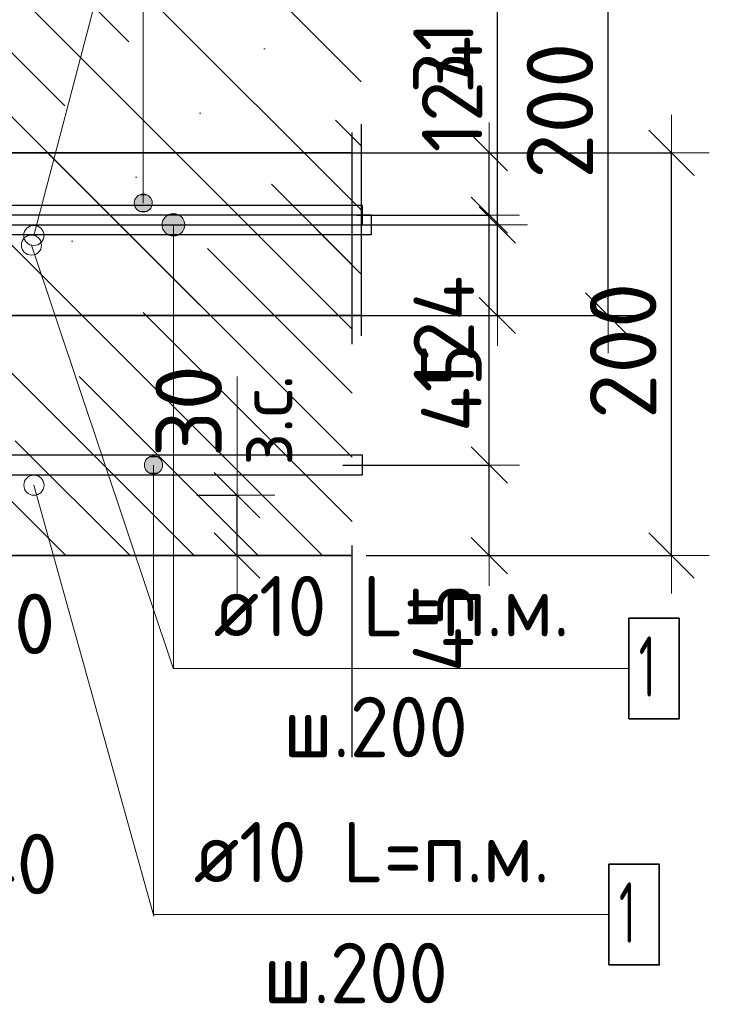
# Model space of a CAD drawing. Header units: metres. Extents: x -38 to 93, y -15 to 21.
# Tile 112 of 194: x 72.453 to 72.795, y 4.147 to 4.635. Entities that reach past the tile are written whole.
import ezdxf

# ---------------------------------------------------------------- set-up
doc = ezdxf.new("R2010")
doc.units = ezdxf.units.M
doc.header["$PDMODE"] = 65
doc.linetypes.add('______4', pattern=[0.135, 0.105, -0.03])
for name, color, linetype, lineweight in [('XR$3$Арм. стержнями верхней зоны', 180, 'Continuous', 35), ('XR$3$Арм. стержнями нижней зоны', 180, 'Continuous', 35), ('XR$3$Арм.стержн. Арматура края', 96, 'Continuous', 35), ('XR$3$ВК__отв в полу 1-2 эт', 220, 'Continuous', 25), ('XR$3$Размерная линия (1)', 7, 'Continuous', 13), ('XR$3$Размерная линия_ общее', 7, 'Continuous', 13), ('XR$5$Арм. стержнями нижней зоны', 180, 'Continuous', 35), ('XR$5$Арм.стержн. Арматура края', 96, 'Continuous', 35), ('XR$5$Размерная линия (1)', 7, 'Continuous', 13), ('XR$5$Размерная линия_ общее', 7, 'Continuous', 13)]:
    doc.layers.add(name, color=color, linetype=linetype, lineweight=lineweight)
doc.styles.add('ISOCPEUR', font='txt')
doc.dimstyles.new('DIMSTYLE_10', dxfattribs={"dimtxt": 0.033, "dimasz": 0.0375, "dimexe": 0, "dimexo": 0, "dimgap": 0.0165, "dimtad": 2, "dimdec": 0, "dimlfac": 1000, "dimrnd": 1, "dimzin": 12, "dimdsep": 46, "dimtxsty": 'ISOCPEUR', "dimblk1": 'ALL_ML_STRICH', "dimblk2": 'ALL_ML_STRICH', "dimsah": 1, "dimcen": 0, "dimclrd": 7, "dimclre": 256, "dimclrt": 7, "dimadec": 0, "dimazin": 0, "dimtfac": 1, "dimtdec": 0, "dimtix": 1, "dimtmove": 2, "dimatfit": 3, "dimfxl": 0, "dimtvp": 1.2, "dimtzin": 0, "dimlwd": 0, "dimlwe": -3, "dimarcsym": 0})
doc.dimstyles.new('DIMSTYLE_12', dxfattribs={"dimtxt": 0.03, "dimasz": 0.03, "dimexe": 0, "dimexo": 0, "dimgap": 0.015, "dimtad": 2, "dimdec": 0, "dimlfac": 1000, "dimrnd": 1, "dimzin": 12, "dimdsep": 46, "dimtxsty": 'ISOCPEUR', "dimblk1": 'ALL_ML_STRICH', "dimblk2": 'ALL_ML_STRICH', "dimsah": 1, "dimcen": 0, "dimclrd": 7, "dimclre": 256, "dimclrt": 7, "dimadec": 0, "dimazin": 0, "dimtfac": 1, "dimtdec": 0, "dimtix": 1, "dimtmove": 2, "dimatfit": 3, "dimfxl": 0, "dimtzin": 0, "dimlwd": 0, "dimlwe": -3, "dimarcsym": 0})
doc.dimstyles.new('DIMSTYLE_14', dxfattribs={"dimtxt": 0.03, "dimasz": 0.03, "dimexe": 0, "dimexo": 0, "dimgap": 0.015, "dimtad": 2, "dimdec": 0, "dimlfac": 1000, "dimrnd": 1, "dimzin": 12, "dimdsep": 46, "dimtxsty": 'ISOCPEUR', "dimblk1": 'ALL_ML_STRICH', "dimblk2": 'ALL_ML_STRICH', "dimsah": 1, "dimcen": 0, "dimclrd": 7, "dimclre": 256, "dimclrt": 7, "dimadec": 0, "dimazin": 0, "dimtfac": 1, "dimtdec": 0, "dimtix": 1, "dimtmove": 2, "dimatfit": 3, "dimfxl": 0, "dimtvp": 1.2, "dimtzin": 0, "dimlwd": 0, "dimlwe": -3, "dimarcsym": 0})
doc.dimstyles.new('DIMSTYLE_8', dxfattribs={"dimtxt": 0.033, "dimasz": 0.0375, "dimexe": 0, "dimexo": 0, "dimgap": 0.0165, "dimtad": 2, "dimdec": 0, "dimlfac": 1000, "dimrnd": 1, "dimzin": 12, "dimdsep": 46, "dimtxsty": 'ISOCPEUR', "dimblk1": 'ALL_ML_STRICH', "dimblk2": 'ALL_ML_STRICH', "dimsah": 1, "dimcen": 0, "dimclrd": 7, "dimclre": 256, "dimclrt": 7, "dimadec": 0, "dimazin": 0, "dimtfac": 1, "dimtdec": 0, "dimtix": 1, "dimtmove": 2, "dimatfit": 3, "dimfxl": 0, "dimtzin": 0, "dimlwd": 0, "dimlwe": -3, "dimarcsym": 0})
pattern_1 = [(135, (0, 0), (-0.031819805, -0.031819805), [0.4, -0.05, 0, -0.05]), (135, (-0.01591, -0.01591), (-0.031819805, -0.031819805), [0.8, -0.1, 0.1, -0.1])]

# ---------------------------------------------------------------- blocks, each defined once
blk = doc.blocks.new('ALL_ML_STRICH')
at = {"color": 0, "linetype": 'ByBlock', "lineweight": -2}
for p, q in [((0, -0.5), (0, 0.5)), ((-0.3, -0.3), (0.3, 0.3)), ((-1, 0), (0.5, 0))]:
    blk.add_line(p, q, dxfattribs=at)
blk = doc.blocks.new('*D72')
at = {"layer": 'DEFPOINTS', "color": 7, "linetype": 'Continuous', "lineweight": 13, "transparency": 33554687}
for p in [(72.36958, 4.30945), (72.40954, 4.26945), (72.36958, 4.19421)]:
    blk.add_point(p, dxfattribs=at)
at = {"layer": 'XR$3$Размерная линия (1)', "color": 9, "linetype": 'Continuous', "lineweight": -2, "true_color": 0xc7c7c7, "transparency": 33554687}
for p, q in [((72.36958, 4.28945), (72.36958, 4.19421)), ((72.40954, 4.24945), (72.40954, 4.19421))]:
    blk.add_line(p, q, dxfattribs=at)
at = {"layer": 'XR$3$Размерная линия (1)', "color": 7, "linetype": 'Continuous', "lineweight": -2, "transparency": 33554687}
blk.add_line((72.36958, 4.19421), (72.40954, 4.19421), dxfattribs=at)
at = {"layer": 'XR$3$Размерная линия (1)', "color": 7, "linetype": 'Continuous', "lineweight": 13, "transparency": 33554687, "xscale": 0.03, "yscale": 0.03, "zscale": 0.03, "rotation": 180}
blk.add_blockref('ALL_ML_STRICH', (72.36958, 4.19421), dxfattribs=at)
at = {"layer": 'XR$3$Размерная линия (1)', "color": 7, "linetype": 'Continuous', "lineweight": 13, "transparency": 33554687, "xscale": 0.03, "yscale": 0.03, "zscale": 0.03}
blk.add_blockref('ALL_ML_STRICH', (72.40954, 4.19421), dxfattribs=at)
at = {"layer": 'XR$3$Размерная линия (1)', "color": 7, "linetype": 'Continuous', "lineweight": 13, "transparency": 33554687, "insert": (72.44988, 4.21641), "char_height": 0.03, "width": 0.06, "attachment_point": 5, "style": 'ISOCPEUR'}
blk.add_mtext('\\A1;{40}', dxfattribs=at)
blk = doc.blocks.new('*D89')
at = {"layer": 'DEFPOINTS', "color": 7, "linetype": 'Continuous', "lineweight": 13, "transparency": 33554687}
for p in [(72.60446, 4.56945), (72.60446, 4.36945), (72.77601, 4.36945)]:
    blk.add_point(p, dxfattribs=at)
at = {"layer": 'XR$3$Размерная линия_ общее', "color": 253, "linetype": 'Continuous', "lineweight": -2, "true_color": 0xa0a0a0, "transparency": 33554687}
for p, q in [((72.62446, 4.56945), (72.77601, 4.56945)), ((72.62446, 4.36945), (72.77601, 4.36945))]:
    blk.add_line(p, q, dxfattribs=at)
at = {"layer": 'XR$3$Размерная линия_ общее', "color": 7, "linetype": 'Continuous', "lineweight": -2, "transparency": 33554687}
blk.add_line((72.77601, 4.36945), (72.77601, 4.56945), dxfattribs=at)
at = {"layer": 'XR$3$Размерная линия_ общее', "color": 7, "linetype": 'Continuous', "lineweight": 13, "transparency": 33554687, "xscale": 0.0375, "yscale": 0.0375, "zscale": 0.0375}
for p, rotation in [((72.77601, 4.56945), 90), ((72.77601, 4.36945), 270)]:
    blk.add_blockref('ALL_ML_STRICH', p, dxfattribs=dict(at, rotation=rotation))
at = {"layer": 'XR$3$Размерная линия_ общее', "color": 7, "linetype": 'Continuous', "lineweight": 13, "transparency": 33554687, "insert": (72.75201, 4.4711), "char_height": 0.033, "width": 0.099, "attachment_point": 5, "rotation": 90, "style": 'ISOCPEUR'}
blk.add_mtext('\\A1;{200}', dxfattribs=at)
blk = doc.blocks.new('*D184')
at = {"layer": 'DEFPOINTS', "color": 7, "linetype": 'Continuous', "lineweight": 13, "transparency": 33554687}
for p in [(72.59287, 4.41445), (72.60572, 4.36945), (72.68553, 4.36945)]:
    blk.add_point(p, dxfattribs=at)
at = {"layer": 'XR$3$Размерная линия (1)', "color": 9, "linetype": 'Continuous', "lineweight": -2, "true_color": 0xc7c7c7, "transparency": 33554687}
for p, q in [((72.61287, 4.41445), (72.68553, 4.41445)), ((72.62572, 4.36945), (72.68553, 4.36945))]:
    blk.add_line(p, q, dxfattribs=at)
at = {"layer": 'XR$3$Размерная линия (1)', "color": 7, "linetype": 'Continuous', "lineweight": -2, "transparency": 33554687}
blk.add_line((72.68553, 4.36945), (72.68553, 4.41445), dxfattribs=at)
at = {"layer": 'XR$3$Размерная линия (1)', "color": 7, "linetype": 'Continuous', "lineweight": 13, "transparency": 33554687, "xscale": 0.03, "yscale": 0.03, "zscale": 0.03}
for p, rotation in [((72.68553, 4.41445), 90), ((72.68553, 4.36945), 270)]:
    blk.add_blockref('ALL_ML_STRICH', p, dxfattribs=dict(at, rotation=rotation))
at = {"layer": 'XR$3$Размерная линия (1)', "color": 7, "linetype": 'Continuous', "lineweight": 13, "transparency": 33554687, "insert": (72.66267, 4.33371), "char_height": 0.03, "width": 0.06, "attachment_point": 5, "rotation": 90, "style": 'ISOCPEUR'}
blk.add_mtext('\\A1;{45}', dxfattribs=at)
blk = doc.blocks.new('*D185')
at = {"layer": 'DEFPOINTS', "color": 7, "linetype": 'Continuous', "lineweight": 13, "transparency": 33554687}
for p in [(72.5999, 4.53845), (72.59287, 4.41445), (72.68553, 4.41445)]:
    blk.add_point(p, dxfattribs=at)
at = {"layer": 'XR$3$Размерная линия (1)', "color": 9, "linetype": 'Continuous', "lineweight": -2, "true_color": 0xc7c7c7, "transparency": 33554687}
for p, q in [((72.6199, 4.53845), (72.68553, 4.53845)), ((72.61287, 4.41445), (72.68553, 4.41445))]:
    blk.add_line(p, q, dxfattribs=at)
at = {"layer": 'XR$3$Размерная линия (1)', "color": 7, "linetype": 'Continuous', "lineweight": -2, "transparency": 33554687}
blk.add_line((72.68553, 4.41445), (72.68553, 4.53845), dxfattribs=at)
at = {"layer": 'XR$3$Размерная линия (1)', "color": 7, "linetype": 'Continuous', "lineweight": 13, "transparency": 33554687, "xscale": 0.03, "yscale": 0.03, "zscale": 0.03}
for p, rotation in [((72.68553, 4.53845), 90), ((72.68553, 4.41445), 270)]:
    blk.add_blockref('ALL_ML_STRICH', p, dxfattribs=dict(at, rotation=rotation))
at = {"layer": 'XR$3$Размерная линия (1)', "color": 7, "linetype": 'Continuous', "lineweight": 13, "transparency": 33554687, "insert": (72.66303, 4.47945), "char_height": 0.03, "width": 0.09, "attachment_point": 5, "rotation": 90, "style": 'ISOCPEUR'}
blk.add_mtext('\\A1;{124}', dxfattribs=at)
blk = doc.blocks.new('*D186')
at = {"layer": 'DEFPOINTS', "color": 7, "linetype": 'Continuous', "lineweight": 13, "transparency": 33554687}
for p in [(72.58203, 4.56945), (72.5999, 4.53845), (72.68553, 4.53845)]:
    blk.add_point(p, dxfattribs=at)
at = {"layer": 'XR$3$Размерная линия (1)', "color": 9, "linetype": 'Continuous', "lineweight": -2, "true_color": 0xc7c7c7, "transparency": 33554687}
for p, q in [((72.60203, 4.56945), (72.68553, 4.56945)), ((72.6199, 4.53845), (72.68553, 4.53845))]:
    blk.add_line(p, q, dxfattribs=at)
at = {"layer": 'XR$3$Размерная линия (1)', "color": 7, "linetype": 'Continuous', "lineweight": -2, "transparency": 33554687}
blk.add_line((72.68553, 4.53845), (72.68553, 4.56945), dxfattribs=at)
at = {"layer": 'XR$3$Размерная линия (1)', "color": 7, "linetype": 'Continuous', "lineweight": 13, "transparency": 33554687, "xscale": 0.03, "yscale": 0.03, "zscale": 0.03}
for p, rotation in [((72.68553, 4.56945), 90), ((72.68553, 4.53845), 270)]:
    blk.add_blockref('ALL_ML_STRICH', p, dxfattribs=dict(at, rotation=rotation))
at = {"layer": 'XR$3$Размерная линия (1)', "color": 7, "linetype": 'Continuous', "lineweight": 13, "transparency": 33554687, "insert": (72.66279, 4.61674), "char_height": 0.03, "width": 0.06, "attachment_point": 5, "rotation": 90, "style": 'ISOCPEUR'}
blk.add_mtext('\\A1;{31}', dxfattribs=at)
blk = doc.blocks.new('*D321')
at = {"layer": 'DEFPOINTS', "color": 7, "linetype": 'Continuous', "lineweight": 13, "transparency": 33554687}
for p in [(72.52037, 4.39945), (72.52037, 4.36945), (72.56036, 4.36945)]:
    blk.add_point(p, dxfattribs=at)
at = {"layer": 'XR$3$Размерная линия_ общее', "color": 253, "linetype": 'Continuous', "lineweight": -2, "true_color": 0xa0a0a0, "transparency": 33554687}
for p, q in [((72.54037, 4.39945), (72.56036, 4.39945)), ((72.54037, 4.36945), (72.56036, 4.36945))]:
    blk.add_line(p, q, dxfattribs=at)
at = {"layer": 'XR$3$Размерная линия_ общее', "color": 7, "linetype": 'Continuous', "lineweight": -2, "transparency": 33554687}
blk.add_line((72.56036, 4.36945), (72.56036, 4.39945), dxfattribs=at)
at = {"layer": 'XR$3$Размерная линия_ общее', "color": 7, "linetype": 'Continuous', "lineweight": 13, "transparency": 33554687, "xscale": 0.0375, "yscale": 0.0375, "zscale": 0.0375}
for p, rotation in [((72.56036, 4.39945), 90), ((72.56036, 4.36945), 270)]:
    blk.add_blockref('ALL_ML_STRICH', p, dxfattribs=dict(at, rotation=rotation))
at = {"layer": 'XR$3$Размерная линия_ общее', "color": 7, "linetype": 'Continuous', "lineweight": 13, "transparency": 33554687, "insert": (72.5609, 4.41411), "char_height": 0.027, "width": 0.00135, "attachment_point": 1, "rotation": 90, "line_spacing_factor": 0.60241, "style": 'ISOCPEUR'}
blk.add_mtext('з.с.', dxfattribs=at)
at = {"layer": 'XR$3$Размерная линия_ общее', "color": 7, "linetype": 'Continuous', "lineweight": 13, "transparency": 33554687, "insert": (72.53636, 4.44117), "char_height": 0.033, "width": 0.066, "attachment_point": 5, "rotation": 90, "style": 'ISOCPEUR'}
blk.add_mtext('\\A1;{30}', dxfattribs=at)
blk = doc.blocks.new('*D534')
at = {"layer": 'DEFPOINTS', "color": 7, "linetype": 'Continuous', "lineweight": 13, "transparency": 33554687}
for p in [(72.36834, 4.42864), (72.4083, 4.38864), (72.36834, 4.3134)]:
    blk.add_point(p, dxfattribs=at)
at = {"layer": 'XR$5$Размерная линия (1)', "color": 9, "linetype": 'Continuous', "lineweight": -2, "true_color": 0xc7c7c7, "transparency": 33554687}
for p, q in [((72.36834, 4.40864), (72.36834, 4.3134)), ((72.4083, 4.36864), (72.4083, 4.3134))]:
    blk.add_line(p, q, dxfattribs=at)
at = {"layer": 'XR$5$Размерная линия (1)', "color": 7, "linetype": 'Continuous', "lineweight": -2, "transparency": 33554687}
blk.add_line((72.36834, 4.3134), (72.4083, 4.3134), dxfattribs=at)
at = {"layer": 'XR$5$Размерная линия (1)', "color": 7, "linetype": 'Continuous', "lineweight": 13, "transparency": 33554687, "xscale": 0.03, "yscale": 0.03, "zscale": 0.03, "rotation": 180}
blk.add_blockref('ALL_ML_STRICH', (72.36834, 4.3134), dxfattribs=at)
at = {"layer": 'XR$5$Размерная линия (1)', "color": 7, "linetype": 'Continuous', "lineweight": 13, "transparency": 33554687, "xscale": 0.03, "yscale": 0.03, "zscale": 0.03}
blk.add_blockref('ALL_ML_STRICH', (72.4083, 4.3134), dxfattribs=at)
at = {"layer": 'XR$5$Размерная линия (1)', "color": 7, "linetype": 'Continuous', "lineweight": 13, "transparency": 33554687, "insert": (72.44864, 4.3356), "char_height": 0.03, "width": 0.06, "attachment_point": 5, "style": 'ISOCPEUR'}
blk.add_mtext('\\A1;{40}', dxfattribs=at)
blk = doc.blocks.new('*D539')
at = {"layer": 'DEFPOINTS', "color": 7, "linetype": 'Continuous', "lineweight": 13, "transparency": 33554687}
for p in [(72.57307, 4.68864), (72.57307, 4.48864), (72.74461, 4.48864)]:
    blk.add_point(p, dxfattribs=at)
at = {"layer": 'XR$5$Размерная линия_ общее', "color": 253, "linetype": 'Continuous', "lineweight": -2, "true_color": 0xa0a0a0, "transparency": 33554687}
for p, q in [((72.59307, 4.68864), (72.74461, 4.68864)), ((72.59307, 4.48864), (72.74461, 4.48864))]:
    blk.add_line(p, q, dxfattribs=at)
at = {"layer": 'XR$5$Размерная линия_ общее', "color": 7, "linetype": 'Continuous', "lineweight": -2, "transparency": 33554687}
blk.add_line((72.74461, 4.48864), (72.74461, 4.68864), dxfattribs=at)
at = {"layer": 'XR$5$Размерная линия_ общее', "color": 7, "linetype": 'Continuous', "lineweight": 13, "transparency": 33554687, "xscale": 0.0375, "yscale": 0.0375, "zscale": 0.0375}
for p, rotation in [((72.74461, 4.68864), 90), ((72.74461, 4.48864), 270)]:
    blk.add_blockref('ALL_ML_STRICH', p, dxfattribs=dict(at, rotation=rotation))
at = {"layer": 'XR$5$Размерная линия_ общее', "color": 7, "linetype": 'Continuous', "lineweight": 13, "transparency": 33554687, "insert": (72.72061, 4.59029), "char_height": 0.033, "width": 0.099, "attachment_point": 5, "rotation": 90, "style": 'ISOCPEUR'}
blk.add_mtext('\\A1;{200}', dxfattribs=at)
blk = doc.blocks.new('*D697')
at = {"layer": 'DEFPOINTS', "color": 7, "linetype": 'Continuous', "lineweight": 13, "transparency": 33554687}
for p in [(72.57695, 4.53364), (72.5898, 4.48864), (72.68961, 4.48864)]:
    blk.add_point(p, dxfattribs=at)
at = {"layer": 'XR$5$Размерная линия (1)', "color": 9, "linetype": 'Continuous', "lineweight": -2, "true_color": 0xc7c7c7, "transparency": 33554687}
for p, q in [((72.59695, 4.53364), (72.68961, 4.53364)), ((72.6098, 4.48864), (72.68961, 4.48864))]:
    blk.add_line(p, q, dxfattribs=at)
at = {"layer": 'XR$5$Размерная линия (1)', "color": 7, "linetype": 'Continuous', "lineweight": -2, "transparency": 33554687}
blk.add_line((72.68961, 4.48864), (72.68961, 4.53364), dxfattribs=at)
at = {"layer": 'XR$5$Размерная линия (1)', "color": 7, "linetype": 'Continuous', "lineweight": 13, "transparency": 33554687, "xscale": 0.03, "yscale": 0.03, "zscale": 0.03}
for p, rotation in [((72.68961, 4.53364), 90), ((72.68961, 4.48864), 270)]:
    blk.add_blockref('ALL_ML_STRICH', p, dxfattribs=dict(at, rotation=rotation))
at = {"layer": 'XR$5$Размерная линия (1)', "color": 7, "linetype": 'Continuous', "lineweight": 13, "transparency": 33554687, "insert": (72.66675, 4.4529), "char_height": 0.03, "width": 0.06, "attachment_point": 5, "rotation": 90, "style": 'ISOCPEUR'}
blk.add_mtext('\\A1;{45}', dxfattribs=at)
blk = doc.blocks.new('*D698')
at = {"layer": 'DEFPOINTS', "color": 7, "linetype": 'Continuous', "lineweight": 13, "transparency": 33554687}
for p in [(72.58398, 4.65764), (72.57695, 4.53364), (72.68961, 4.53364)]:
    blk.add_point(p, dxfattribs=at)
at = {"layer": 'XR$5$Размерная линия (1)', "color": 9, "linetype": 'Continuous', "lineweight": -2, "true_color": 0xc7c7c7, "transparency": 33554687}
for p, q in [((72.60398, 4.65764), (72.68961, 4.65764)), ((72.59695, 4.53364), (72.68961, 4.53364))]:
    blk.add_line(p, q, dxfattribs=at)
at = {"layer": 'XR$5$Размерная линия (1)', "color": 7, "linetype": 'Continuous', "lineweight": -2, "transparency": 33554687}
blk.add_line((72.68961, 4.53364), (72.68961, 4.65764), dxfattribs=at)
at = {"layer": 'XR$5$Размерная линия (1)', "color": 7, "linetype": 'Continuous', "lineweight": 13, "transparency": 33554687, "xscale": 0.03, "yscale": 0.03, "zscale": 0.03}
for p, rotation in [((72.68961, 4.65764), 90), ((72.68961, 4.53364), 270)]:
    blk.add_blockref('ALL_ML_STRICH', p, dxfattribs=dict(at, rotation=rotation))
at = {"layer": 'XR$5$Размерная линия (1)', "color": 7, "linetype": 'Continuous', "lineweight": 13, "transparency": 33554687, "insert": (72.66711, 4.59864), "char_height": 0.03, "width": 0.09, "attachment_point": 5, "rotation": 90, "style": 'ISOCPEUR'}
blk.add_mtext('\\A1;{124}', dxfattribs=at)

msp = doc.modelspace()

# ---------------------------------------------------------------- hatches: boundary and pattern name
at = {"linetype": 'Continuous', "lineweight": 13, "transparency": 33554687}
h = msp.add_hatch(dxfattribs=at)
h.set_pattern_fill('__________540', scale=0.015, style=0, pattern_type=2)
h.set_pattern_definition(pattern_1)
h.paths.add_polyline_path([(72.15835, 4.68864), (72.15835, 4.48864), (72.62202, 4.48864), (72.62202, 4.68864)], flags=0)
h = msp.add_hatch(dxfattribs=at)
h.set_pattern_fill('__________540', scale=0.015, style=0, pattern_type=2)
h.set_pattern_definition(pattern_1)
h.paths.add_polyline_path([(72.15958, 4.56945), (72.15958, 4.36945), (72.61754, 4.36945), (72.61754, 4.56945)], flags=0)
at = {"layer": 'XR$3$Арм. стержнями верхней зоны', "linetype": 'Continuous', "lineweight": 13, "transparency": 33554687}
for points in [[(72.5177, 4.5467), (72.50996, 4.5467), (72.50933, 4.54445)], [(72.5177, 4.5467), (72.50933, 4.54445), (72.51833, 4.54445)], [(72.51608, 4.54832), (72.51158, 4.54832), (72.50996, 4.5467)], [(72.51608, 4.54832), (72.50996, 4.5467), (72.5177, 4.5467)], [(72.51158, 4.54832), (72.51608, 4.54832), (72.51383, 4.54895)], [(72.51833, 4.54445), (72.50933, 4.54445), (72.50996, 4.5422)], [(72.51833, 4.54445), (72.50996, 4.5422), (72.5177, 4.5422)], [(72.5177, 4.5422), (72.50996, 4.5422), (72.51158, 4.54058)], [(72.5177, 4.5422), (72.51158, 4.54058), (72.51608, 4.54058)], [(72.51608, 4.54058), (72.51158, 4.54058), (72.51383, 4.53995)]]:
    msp.add_hatch(color=7, dxfattribs=at).paths.add_polyline_path(points)
at = {"layer": 'XR$3$Арм. стержнями нижней зоны', "linetype": 'Continuous', "lineweight": 13, "transparency": 33554687}
for points in [[(72.51505, 4.4167), (72.52279, 4.4167), (72.52117, 4.41832)], [(72.51505, 4.4167), (72.52117, 4.41832), (72.51667, 4.41832)], [(72.51667, 4.41832), (72.52117, 4.41832), (72.51892, 4.41895)], [(72.51442, 4.41445), (72.52342, 4.41445), (72.52279, 4.4167)], [(72.51442, 4.41445), (72.52279, 4.4167), (72.51505, 4.4167)], [(72.51505, 4.4122), (72.52342, 4.41445), (72.51442, 4.41445)], [(72.51505, 4.4122), (72.52279, 4.4122), (72.52342, 4.41445)], [(72.51667, 4.41058), (72.52279, 4.4122), (72.51505, 4.4122)], [(72.51667, 4.41058), (72.52117, 4.41058), (72.52279, 4.4122)], [(72.52117, 4.41058), (72.51667, 4.41058), (72.51892, 4.40995)]]:
    msp.add_hatch(color=7, dxfattribs=at).paths.add_polyline_path(points)
at = {"layer": 'XR$5$Арм. стержнями нижней зоны', "linetype": 'Continuous', "lineweight": 13, "transparency": 33554687}
for points in [[(72.52318, 4.53364), (72.53443, 4.53364), (72.53364, 4.53645)], [(72.52318, 4.53364), (72.53364, 4.53645), (72.52397, 4.53645)], [(72.52397, 4.53645), (72.53364, 4.53645), (72.53162, 4.53848)], [(72.52397, 4.53645), (72.53162, 4.53848), (72.52599, 4.53848)], [(72.52599, 4.53848), (72.53162, 4.53848), (72.5288, 4.53926)], [(72.52397, 4.53083), (72.53443, 4.53364), (72.52318, 4.53364)], [(72.52397, 4.53083), (72.53364, 4.53083), (72.53443, 4.53364)], [(72.52599, 4.5288), (72.53364, 4.53083), (72.52397, 4.53083)], [(72.52599, 4.5288), (72.53162, 4.5288), (72.53364, 4.53083)], [(72.53162, 4.5288), (72.52599, 4.5288), (72.5288, 4.52801)]]:
    msp.add_hatch(color=7, dxfattribs=at).paths.add_polyline_path(points)

# ---------------------------------------------------------------- linework, layer by layer
at = {"color": 7, "linetype": '______4', "lineweight": 25, "transparency": 33554687}
for p, q in [((72.62202, 4.78864), (72.62202, 4.38864)), ((72.61754, 4.26945), (72.61754, 4.66945))]:
    msp.add_line(p, q, dxfattribs=at)
at = {"color": 7, "linetype": 'Continuous', "lineweight": 35, "transparency": 33554687}
for p, q in [((72.61754, 4.56945), (72.15958, 4.56945)), ((72.40834, 4.48864), (72.62202, 4.48864)), ((72.40958, 4.36945), (72.61754, 4.36945))]:
    msp.add_line(p, q, dxfattribs=at)
at = {"color": 7, "linetype": 'Continuous', "lineweight": 13, "transparency": 33554687}
for p, q in [((72.45838, 4.52359), (72.52871, 4.31359)), ((72.56036, 4.39945), (72.56036, 4.45845))]:
    msp.add_line(p, q, dxfattribs=at)
for centre in [(72.45954, 4.5284), (72.45834, 4.52359), (72.45958, 4.4044)]:
    msp.add_circle(centre, 0.005, dxfattribs=at)
at = {"layer": 'XR$3$Арм. стержнями верхней зоны', "color": 7, "linetype": 'Continuous', "lineweight": 13, "transparency": 33554687}
for p, q in [((72.51383, 4.73397), (72.51383, 4.54445)), ((72.51383, 4.54895), (72.51383, 4.54895)), ((72.50933, 4.54445), (72.50933, 4.54445)), ((72.51833, 4.54445), (72.51833, 4.54445)), ((72.51383, 4.53995), (72.51383, 4.53995))]:
    msp.add_line(p, q, dxfattribs=at)
at = {"layer": 'XR$3$Арм. стержнями верхней зоны', "color": 4, "linetype": 'Continuous', "lineweight": 25, "transparency": 33554687}
msp.add_lwpolyline([(72.18458, 4.54345), (72.62254, 4.54345), (72.62254, 4.53345), (72.18458, 4.53345), (72.18458, 4.54345)], dxfattribs=at)
at = {"layer": 'XR$3$Арм. стержнями верхней зоны', "color": 7, "linetype": 'Continuous', "lineweight": 13, "transparency": 33554687}
msp.add_circle((72.51383, 4.54445), 0.0045, dxfattribs=at)
at = {"layer": 'XR$3$Арм. стержнями нижней зоны', "color": 7, "linetype": 'Continuous', "lineweight": 13, "transparency": 33554687}
for p, q in [((72.51892, 4.41895), (72.51892, 4.41895)), ((72.51442, 4.41445), (72.51442, 4.41445)), ((72.51892, 4.19129), (72.51892, 4.41445)), ((72.52342, 4.41445), (72.52342, 4.41445)), ((72.51892, 4.40995), (72.51892, 4.40995)), ((72.51892, 4.19129), (72.74492, 4.19129))]:
    msp.add_line(p, q, dxfattribs=at)
at = {"layer": 'XR$3$Арм. стержнями нижней зоны', "color": 4, "linetype": 'Continuous', "lineweight": 25, "transparency": 33554687}
msp.add_lwpolyline([(72.18458, 4.41945), (72.62254, 4.41945), (72.62254, 4.40945), (72.18458, 4.40945), (72.18458, 4.41945)], dxfattribs=at)
at = {"layer": 'XR$3$Арм. стержнями нижней зоны', "color": 7, "linetype": 'Continuous', "lineweight": 35, "transparency": 33554687}
msp.add_lwpolyline([(72.74492, 4.16629), (72.76992, 4.16629), (72.76992, 4.21629), (72.74492, 4.21629), (72.74492, 4.16629)], dxfattribs=at)
at = {"layer": 'XR$3$Арм. стержнями нижней зоны', "color": 7, "linetype": 'Continuous', "lineweight": 13, "transparency": 33554687}
msp.add_circle((72.51892, 4.41445), 0.0045, dxfattribs=at)
at = {"layer": 'XR$3$Арм.стержн. Арматура края', "color": 4, "linetype": 'Continuous', "lineweight": 25, "transparency": 33554687}
for points in [[(72.21314, 4.54345), (72.62254, 4.54345), (72.62254, 4.53345), (72.21384, 4.53345)], [(72.21384, 4.41945), (72.62254, 4.41945), (72.62254, 4.40945)], [(72.62254, 4.40945), (72.21314, 4.40945)]]:
    msp.add_lwpolyline(points, dxfattribs=at)
at = {"layer": 'XR$3$ВК__отв в полу 1-2 эт', "color": 7, "linetype": 'Continuous', "lineweight": 13, "transparency": 33554687}
for p, q in [((72.45954, 4.5284), (72.5138, 4.73499)), ((72.45958, 4.4044), (72.51904, 4.19047))]:
    msp.add_line(p, q, dxfattribs=at)
at = {"layer": 'XR$5$Арм. стержнями нижней зоны', "color": 7, "linetype": 'Continuous', "lineweight": 13, "transparency": 33554687}
for p, q in [((72.5288, 4.53926), (72.5288, 4.53926)), ((72.52318, 4.53364), (72.52318, 4.53364)), ((72.5288, 4.3134), (72.5288, 4.53364)), ((72.53443, 4.53364), (72.53443, 4.53364)), ((72.5288, 4.52801), (72.5288, 4.52801)), ((72.5288, 4.3134), (72.7548, 4.3134))]:
    msp.add_line(p, q, dxfattribs=at)
at = {"layer": 'XR$5$Арм. стержнями нижней зоны', "color": 4, "linetype": 'Continuous', "lineweight": 25, "transparency": 33554687}
msp.add_lwpolyline([(72.18334, 4.53864), (72.62702, 4.53864), (72.62702, 4.52864), (72.18334, 4.52864), (72.18334, 4.53864)], dxfattribs=at)
at = {"layer": 'XR$5$Арм. стержнями нижней зоны', "color": 7, "linetype": 'Continuous', "lineweight": 35, "transparency": 33554687}
msp.add_lwpolyline([(72.7548, 4.2884), (72.7798, 4.2884), (72.7798, 4.3384), (72.7548, 4.3384), (72.7548, 4.2884)], dxfattribs=at)
at = {"layer": 'XR$5$Арм. стержнями нижней зоны', "color": 7, "linetype": 'Continuous', "lineweight": 13, "transparency": 33554687}
msp.add_circle((72.5288, 4.53364), 0.00563, dxfattribs=at)
at = {"layer": 'XR$5$Арм.стержн. Арматура края', "color": 4, "linetype": 'Continuous', "lineweight": 25, "transparency": 33554687}
for points in [[(72.62702, 4.52864), (72.21191, 4.52864), (72.20669, 4.52936), (72.20125, 4.53116), (72.19624, 4.53396), (72.19211, 4.53741), (72.18867, 4.54154), (72.18586, 4.54655), (72.18407, 4.55199), (72.18334, 4.5572), (72.18334, 4.63407), (72.18407, 4.63929)], [(72.19385, 4.63702), (72.19334, 4.63338), (72.19334, 4.55789), (72.19385, 4.55426), (72.19506, 4.55059), (72.19694, 4.54724), (72.19921, 4.54451), (72.20194, 4.54223), (72.2053, 4.54035), (72.20896, 4.53914), (72.2126, 4.53864), (72.62702, 4.53864), (72.62702, 4.52864)]]:
    msp.add_lwpolyline(points, dxfattribs=at)

# ---------------------------------------------------------------- texts
at = {"layer": 'XR$3$Арм. стержнями нижней зоны', "color": 7, "linetype": 'Continuous', "lineweight": 25, "transparency": 33554687, "char_height": 0.03, "attachment_point": 7, "style": 'ISOCPEUR'}
for s, insert, width in [('\\W0.94;ø10 L=п.м.', (72.53892, 4.20729), 0.1999831), ('\\W0.56;1', (72.74992, 4.17729), 0.0233333), ('\\W0.95;ш.200 ', (72.57342, 4.14729), 0.1311996)]:
    msp.add_mtext(s, dxfattribs=dict(at, insert=insert, width=width))
at = {"layer": 'XR$5$Арм. стержнями нижней зоны', "color": 7, "linetype": 'Continuous', "lineweight": 25, "transparency": 33554687, "char_height": 0.03, "attachment_point": 7, "style": 'ISOCPEUR'}
for s, insert, width in [('\\W0.94;ø10 L=п.м.', (72.5488, 4.3294), 0.1999831), ('\\W0.56;1', (72.7598, 4.2994), 0.0233333), ('\\W0.95;ш.200 ', (72.5833, 4.2694), 0.1311996)]:
    msp.add_mtext(s, dxfattribs=dict(at, insert=insert, width=width))

# ---------------------------------------------------------------- dimensions: what is measured, and where the dimension line sits
at = {"layer": 'XR$3$Размерная линия (1)', "color": 7, "linetype": 'Continuous', "lineweight": 13, "transparency": 33554687}
for base, p1, p2, dimstyle, picture, middle in [((72.68553, 4.56945), (72.6199, 4.53845), (72.60203, 4.56945), 'DIMSTYLE_14', '*D186', (72.66279, 4.61674)), ((72.68553, 4.53845), (72.61287, 4.41445), (72.6199, 4.53845), 'DIMSTYLE_12', '*D185', (72.66303, 4.47945)), ((72.68553, 4.41445), (72.62572, 4.36945), (72.61287, 4.41445), 'DIMSTYLE_14', '*D184', (72.66267, 4.33371))]:
    dim = msp.add_linear_dim(base=base, p1=p1, p2=p2, angle=90, dimstyle=dimstyle, override={"dimpost": '<>', "dimclrd": 7, "dimclre": 9, "dimclrt": 7, "dimlwd": 0, "dimlwe": 65533}, dxfattribs=at)
    dim.commit()
    dim.dimension.update_dxf_attribs({"geometry": picture, "text_midpoint": middle, "dimtype": 160})
dim = msp.add_linear_dim(base=(72.40954, 4.19421), p1=(72.36958, 4.28945), p2=(72.40954, 4.24945), dimstyle='DIMSTYLE_14', override={"dimpost": '<>', "dimclrd": 7, "dimclre": 9, "dimclrt": 7, "dimlwd": 0, "dimlwe": 65533}, dxfattribs=at)
dim.commit()
dim.dimension.update_dxf_attribs({"geometry": '*D72', "text_midpoint": (72.44988, 4.21641), "dimtype": 160})
at = {"layer": 'XR$3$Размерная линия_ общее', "color": 7, "linetype": 'Continuous', "lineweight": 13, "transparency": 33554687}
dim = msp.add_linear_dim(base=(72.77601, 4.56945), p1=(72.62446, 4.36945), p2=(72.62446, 4.56945), angle=90, dimstyle='DIMSTYLE_8', override={"dimpost": '<>', "dimclrd": 7, "dimclre": 253, "dimclrt": 7, "dimlwd": 0, "dimlwe": 65533}, dxfattribs=at)
dim.commit()
dim.dimension.update_dxf_attribs({"geometry": '*D89', "text_midpoint": (72.75201, 4.4711), "dimtype": 160})
dim = msp.add_linear_dim(base=(72.56036, 4.39945), p1=(72.54037, 4.36945), p2=(72.54037, 4.39945), angle=90, text='<>\\Xз.с.', dimstyle='DIMSTYLE_10', override={"dimpost": '<>', "dimclrd": 7, "dimclre": 253, "dimclrt": 7, "dimlwd": 0, "dimlwe": 65533}, dxfattribs=at)
dim.commit()
dim.dimension.update_dxf_attribs({"geometry": '*D321', "text_midpoint": (72.53636, 4.44117), "dimtype": 160})
at = {"layer": 'XR$5$Размерная линия (1)', "color": 7, "linetype": 'Continuous', "lineweight": 13, "transparency": 33554687}
for base, p1, p2, dimstyle, picture, middle in [((72.68961, 4.65764), (72.59695, 4.53364), (72.60398, 4.65764), 'DIMSTYLE_12', '*D698', (72.66711, 4.59864)), ((72.68961, 4.53364), (72.6098, 4.48864), (72.59695, 4.53364), 'DIMSTYLE_14', '*D697', (72.66675, 4.4529))]:
    dim = msp.add_linear_dim(base=base, p1=p1, p2=p2, angle=90, dimstyle=dimstyle, override={"dimpost": '<>', "dimclrd": 7, "dimclre": 9, "dimclrt": 7, "dimlwd": 0, "dimlwe": 65533}, dxfattribs=at)
    dim.commit()
    dim.dimension.update_dxf_attribs({"geometry": picture, "text_midpoint": middle, "dimtype": 160})
dim = msp.add_linear_dim(base=(72.4083, 4.3134), p1=(72.36834, 4.40864), p2=(72.4083, 4.36864), dimstyle='DIMSTYLE_14', override={"dimpost": '<>', "dimclrd": 7, "dimclre": 9, "dimclrt": 7, "dimlwd": 0, "dimlwe": 65533}, dxfattribs=at)
dim.commit()
dim.dimension.update_dxf_attribs({"geometry": '*D534', "text_midpoint": (72.44864, 4.3356), "dimtype": 160})
at = {"layer": 'XR$5$Размерная линия_ общее', "color": 7, "linetype": 'Continuous', "lineweight": 13, "transparency": 33554687}
dim = msp.add_linear_dim(base=(72.74461, 4.68864), p1=(72.59307, 4.48864), p2=(72.59307, 4.68864), angle=90, dimstyle='DIMSTYLE_8', override={"dimpost": '<>', "dimclrd": 7, "dimclre": 253, "dimclrt": 7, "dimlwd": 0, "dimlwe": 65533}, dxfattribs=at)
dim.commit()
dim.dimension.update_dxf_attribs({"geometry": '*D539', "text_midpoint": (72.72061, 4.59029), "dimtype": 160})

doc.saveas('drawing.dxf')
